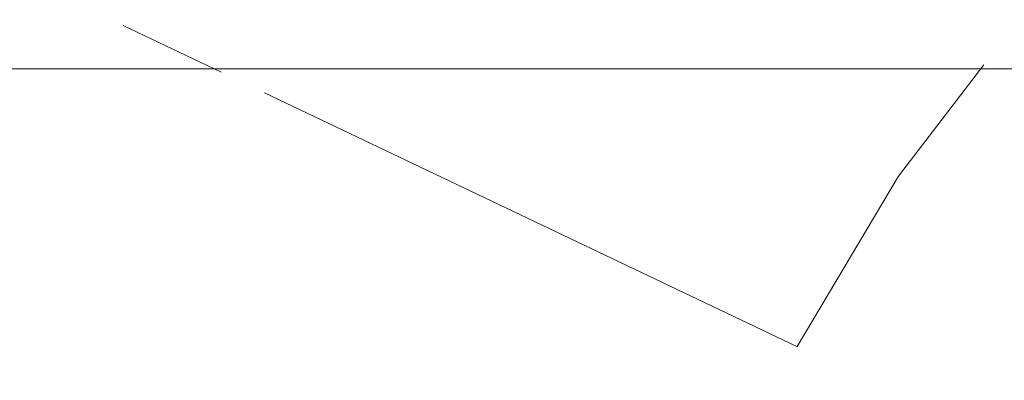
# Model space of a CAD drawing. Header units: millimetres. Extents: x -6861 to -4784, y 84 to 6892.
# Tile 13 of 200: x -5048.937 to -5047.983, y 248.198 to 248.548. Entities that reach past the tile are written whole.
import ezdxf

# ---------------------------------------------------------------- set-up
doc = ezdxf.new("R2010")
doc.units = ezdxf.units.MM
doc.layers.add('A-DETL-GENF', color=7, linetype='Continuous', lineweight=9)
doc.layers.add('E-LITE-EQPM', color=7, linetype='Continuous', lineweight=20)

# ---------------------------------------------------------------- blocks, each defined once
blk = doc.blocks.new('01 PODIUM EMPOTRADO CON MARCO 3_glb - PODIUM EMPOTRADO CON MARCO 3_dwg_NS-2254 ÍßÁ_1_5Ð_$$_É_îAÔO-659104-Lateral_PDF')
at = {"lineweight": 9}
for p, q in [((-3236.13944, 248.54198), (-3236.04449, 248.49667)), ((-3236.00252, 248.47664), (-3235.48603, 248.23016))]:
    blk.add_line(p, q, dxfattribs=at)
at = {"lineweight": 9, "flags": 128}
blk.add_lwpolyline([(-3235.30559, 248.50376), (-3235.38826, 248.39583), (-3235.48663, 248.23045)], dxfattribs=at)
blk = doc.blocks.new('01 PODIUM EMPOTRADO CON MARCO 3_glb - UNO  WHITE_GOLD DOWNLIGHT EMPOTRABLE-659121-Lateral_PDF')
blk.add_blockref('01 PODIUM EMPOTRADO CON MARCO 3_glb - PODIUM EMPOTRADO CON MARCO 3_dwg_NS-2254 ÍßÁ_1_5Ð_$$_É_îAÔO-659104-Lateral_PDF', (0, 0))

msp = doc.modelspace()

# ---------------------------------------------------------------- hatches: boundary and pattern name
at = {"layer": 'A-DETL-GENF', "true_color": 0xaaaaaa}
h = msp.add_hatch(dxfattribs=at)
h.set_pattern_fill('FP_2', color=253, style=0, pattern_type=2)
h.set_pattern_definition([(45, (-4840.205, 277.281), (-10.6066, 10.6066), []), (135, (-4840.205, 277.281), (-10.6066, -10.6066), [])])
h.paths.add_polyline_path([(-5061.65684, 150), (-4823.75684, 150), (-4823.75684, 450), (-5061.65684, 450), (-5061.65684, 351.5), (-4866.65684, 351.5), (-4866.65684, 248.5), (-5061.65684, 248.5), (-5061.65684, 159.16279)])

# ---------------------------------------------------------------- linework, layer by layer
at = {"layer": 'E-LITE-EQPM', "color": 253, "true_color": 0xaaaaaa}
msp.add_line((-4866.65684, 248.5), (-5061.65684, 248.5), dxfattribs=at)

# ---------------------------------------------------------------- block references
at = {"layer": 'E-LITE-EQPM'}
msp.add_blockref('01 PODIUM EMPOTRADO CON MARCO 3_glb - UNO  WHITE_GOLD DOWNLIGHT EMPOTRABLE-659121-Lateral_PDF', (-1812.69701, 0), dxfattribs=at)

doc.saveas('drawing.dxf')
